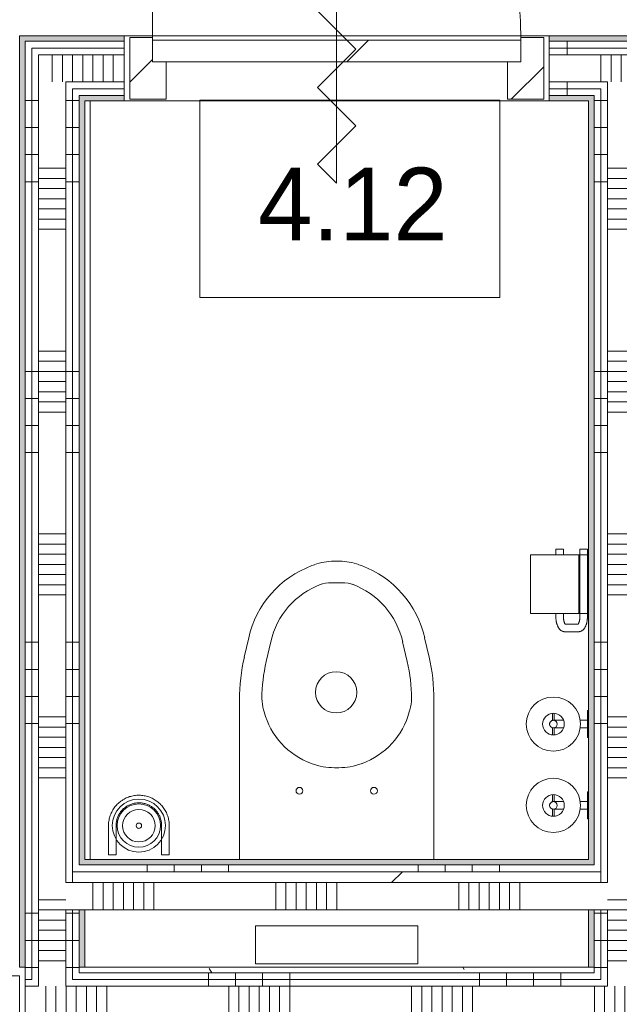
# Model space of a CAD drawing. Extents: x 2744 to 57639, y 3641 to 38820.
# Tile 86 of 179: x 33390 to 34497, y 32437 to 34254. Entities that reach past the tile are written whole.
import ezdxf

# ---------------------------------------------------------------- set-up
doc = ezdxf.new("R2010")
doc.units = 0
doc.header["$LTSCALE"] = 50
doc.layers.get('0').update_dxf_attribs({"linetype": 'CONTINUOUS'})
for name, color, linetype, lineweight in [('A-AREA-IDEN', 8, 'CONTINUOUS', 18), ('A-DETL-GENF', 8, 'CONTINUOUS', 18), ('A-DOOR', 8, 'CONTINUOUS', 25), ('A-FLOR-OTLN', 8, 'CONTINUOUS', 18), ('A-GENM', 8, 'CONTINUOUS', 18), ('A-WALL-PATT', 8, 'CONTINUOUS', 50), ('I-WALL', 8, 'CONTINUOUS', 25), ('P-SANR-FIXT', 8, 'CONTINUOUS', 18)]:
    doc.layers.add(name, color=color, linetype=linetype, lineweight=lineweight)
doc.styles.add('Frutiger_6', font='txt', dxfattribs={"height": 134.331683})
pattern_1 = [(270, (36388, 32505.7), (500, -4e-12), []), (270, (36338, 32505.7), (500, -4e-12), []), (270, (36288, 32505.7), (500, -4e-12), []), (270, (36238, 32505.7), (500, -4e-12), [])]
pattern_2 = [(270, (36399.95, 34224.45), (500, 3e-14), []), (270, (36349.95, 34224.45), (500, 3e-14), []), (270, (36299.95, 34224.45), (500, 3e-14), []), (270, (36249.95, 34224.45), (500, 3e-14), [])]
pattern_3 = [(3e-13, (33389.95, 33105.1), (-2e-12, 500), []), (3e-13, (33389.95, 33055.1), (-2e-12, 500), []), (3e-13, (33389.95, 33005.1), (-2e-12, 500), []), (3e-13, (33389.95, 32955.1), (-2e-12, 500), [])]
pattern_4 = [(360, (34439.95, 33105.1), (7e-13, 500), []), (360, (34439.95, 33055.1), (7e-13, 500), []), (360, (34439.95, 33005.1), (7e-13, 500), []), (360, (34439.95, 32955.1), (7e-13, 500), [])]

# ---------------------------------------------------------------- blocks, each defined once
blk = doc.blocks.new('74_3B_toilet - eenvoudig - 74_3B_toilet - eenvoudig-4325789-Plotview 4e Verdieping - schaal 1 op 100')
at = {"layer": 'P-SANR-FIXT'}
for p, q in [((-232.3, 590.5), (-237.2, 588.7)), ((-186.2, 596.9), (-196.8, 596.9)), ((-145.8, 588.7), (-150.7, 590.5)), ((-223.2, 553.2), (-220.4, 554.3)), ((-181.9, 557.2), (-201.1, 557.2)), ((-159.8, 553.2), (-162.6, 554.3)), ((-353.9, 455.6), (-362, 420.1)), ((-21.1, 420.1), (-29.2, 455.6)), ((-313.2, 448.4), (-321.6, 411.6)), ((-69.8, 448.4), (-61.4, 411.6)), ((-370.9, 340.9), (-370.9, 46.3)), ((-12.1, 46.3), (-12.1, 340.9)), ((-326.5, 322.7), (-325.4, 318.8)), ((-56.5, 322.7), (-57.6, 318.8)), ((-238.2, 223.6), (-236.9, 223.1)), ((-144.9, 223.6), (-146.2, 223.1)), ((-187.3, 215.9), (-195.7, 215.9)), ((-41.5, -76.2), (-341.5, -76.2)), ((-341.5, -76.2), (-341.5, -146.2)), ((-41.5, -146.2), (-41.5, -76.2)), ((-341.5, -146.2), (-41.5, -146.2))]:
    blk.add_line(p, q, dxfattribs=at)
for centre, radius in [((-192.5, 354.9), 38.1), ((-260.2, 173.2), 6.35), ((-122.8, 173.2), 6.35)]:
    blk.add_circle(centre, radius, dxfattribs=at)
for centre, radius, start, end in [((-172.2, 414), 186.4, 110.4134, 167.1278), ((-196.8, 495.3), 101.6, 90, 110.4134), ((-186.2, 495.3), 101.6, 69.5866, 90), ((-210.8, 414), 186.4, 12.8722, 69.5866), ((-168.7, 415.3), 148.3, 110.4134, 167.1278), ((-201.1, 493.7), 63.5, 90, 110.4134), ((-181.9, 493.7), 63.5, 69.5866, 90), ((-214.3, 415.3), 148.3, 12.8722, 69.5866), ((-15.3, 340.9), 355.6, 167.1278, 180), ((-367.7, 340.9), 355.6, 0, 12.8722), ((-12.1, 340.9), 317.5, 167.1278, 179.5378), ((-370.9, 340.9), 317.5, 0.4622, 12.8722), ((-235.5, 347.1), 94.2, 182.2156, 195), ((-147.5, 347.1), 94.2, 345, 357.7844), ((-190.5, 354.9), 139.7, 195, 250.0403), ((-192.5, 354.9), 139.7, 289.9597, 345), ((-195.7, 336.5), 120.6, 250.0403, 270), ((-187.3, 336.5), 120.6, 270, 289.9597)]:
    blk.add_arc(centre, radius, start, end, dxfattribs=at)
blk = doc.blocks.new('32_KA_hout_67-114-enkele_deur_met dorpel - H630d-V78-Plotview 4e Verdieping - schaal 1 op 100')
at = {"layer": 'A-GENM'}
h = blk.add_hatch(dxfattribs=at)
h.set_pattern_fill('FP_296', color=256, style=0, pattern_type=2)
h.set_pattern_definition([(225, (33974.95, 34164.45), (91.92388, -91.92388), [])])
h.paths.add_polyline_path([(-382.1, 57), (-382.1, -57), (-340.1, -57), (-340.1, -12), (-315.1, -12), (-315.1, 57)], flags=0)
h.paths.add_polyline_path([(314.9, 57), (314.9, -12), (339.9, -12), (339.9, -57), (381.9, -57), (381.9, 57)], flags=0)
at = {"layer": 'A-DETL-GENF'}
for p, q in [((35.4, 176.8), (0, 212.1)), ((0, 212.1), (0, -212.1)), ((-35.4, 106.1), (35.4, 176.8)), ((35.4, 35.4), (-35.4, 106.1)), ((-35.4, -35.4), (35.4, 35.4)), ((35.4, -106.1), (-35.4, -35.4)), ((-35.4, -176.8), (35.4, -106.1)), ((0, -212.1), (-35.4, -176.8))]:
    blk.add_line(p, q, dxfattribs=at)
at = {"layer": 'A-DOOR', "lineweight": 18}
for p, q in [((-382.1, 57), (-315.1, 57)), ((-382.1, -57), (-382.1, 57)), ((-315.1, 57), (-315.1, -12)), ((314.9, 57), (381.9, 57)), ((314.9, -12), (314.9, 57)), ((381.9, 57), (381.9, -57)), ((-340.1, -52), (-340.1, -57)), ((339.9, -57), (339.9, -52)), ((-340.1, -57), (-382.1, -57)), ((381.9, -57), (339.9, -57))]:
    blk.add_line(p, q, dxfattribs=at)
at = {"layer": 'A-GENM'}
blk.add_line((339.9, -52), (339.9, -732), dxfattribs=at)
blk.add_arc((339.9, -52), 680, 180, 270, dxfattribs=at)
blk = doc.blocks.new('32_KA_hout_67-114-enkele_deur - H930_z-6007496-Plotview 4e Verdieping - schaal 1 op 100')
at = {"layer": 'A-GENM'}
h = blk.add_hatch(dxfattribs=at)
h.set_pattern_fill('FP_301', color=256, style=0, pattern_type=2)
h.set_pattern_definition([(225, (32857.83, 32433.2), (91.92388, -91.92388), [])])
h.paths.add_polyline_path([(-532.1, 57), (-532.1, -57), (-490.1, -57), (-490.1, -12), (-465.1, -12), (-465.1, 57)], flags=0)
h.paths.add_polyline_path([(464.9, 57), (464.9, -12), (489.9, -12), (489.9, -57), (531.9, -57), (531.9, 57)], flags=0)
at = {"layer": 'A-DETL-GENF'}
for p, q in [((35.4, 176.8), (0, 212.1)), ((0, 212.1), (0, -212.1)), ((-35.4, 106.1), (35.4, 176.8)), ((35.4, 35.4), (-35.4, 106.1)), ((-35.4, -35.4), (35.4, 35.4)), ((35.4, -106.1), (-35.4, -35.4)), ((-35.4, -176.8), (35.4, -106.1)), ((0, -212.1), (-35.4, -176.8))]:
    blk.add_line(p, q, dxfattribs=at)
at = {"layer": 'A-DOOR', "lineweight": 18}
for p, q in [((-532.1, 57), (-465.1, 57)), ((-532.1, -57), (-532.1, 57)), ((-465.1, 57), (-465.1, -12)), ((464.9, 57), (531.9, 57)), ((464.9, -12), (464.9, 57)), ((531.9, 57), (531.9, -57)), ((-490.1, -52), (-490.1, -57)), ((489.9, -57), (489.9, -52)), ((-490.1, -57), (-532.1, -57)), ((531.9, -57), (489.9, -57))]:
    blk.add_line(p, q, dxfattribs=at)
at = {"layer": 'A-GENM'}
blk.add_line((489.9, -52), (489.9, -1032), dxfattribs=at)
blk.add_arc((489.9, -52), 980, 180, 270, dxfattribs=at)
blk = doc.blocks.new('32_KA_binnendeur_hout - 32_KA_binnendeur_hout-V82-Plotview 4e Verdieping - schaal 1 op 100')
at = {"layer": 'A-DOOR', "lineweight": 18}
h = blk.add_hatch(dxfattribs=at)
h.set_pattern_fill('FP_338', color=256, style=0, pattern_type=2)
h.set_pattern_definition([(45, (-33975.06, -34216.45), (-212.132, 212.132), [])])
h.paths.add_polyline_path([(340, -40), (340, 0), (-340, 0), (-340, -40), (242, -40)], flags=0)
for p, q in [((340, 0), (-340, 0)), ((-340, 0), (-340, -40)), ((340, -40), (340, 0)), ((-340, -40), (340, -40))]:
    blk.add_line(p, q, dxfattribs=at)
blk = doc.blocks.new('74_KA_D-Line reserve toiletrolhouder - Type 1-7879157-Plotview 4e Verdieping - schaal 1 op 100')
at = {"layer": 'P-SANR-FIXT'}
for p, q in [((118.6, 126.5), (105.2, 126.5)), ((105.2, 123.5), (118.6, 123.5)), ((118, 111), (118, 106.4)), ((144.8, 126.5), (131.3, 126.5)), ((131.7, 123.5), (144.8, 123.5)), ((132, 106.4), (132, 111)), ((118, 75.9), (118, 62)), ((132, 62), (132, 75.9)), ((100, 62), (100, 60)), ((103.3, 62), (100, 62)), ((100, 62), (150, 62)), ((150, 62), (146.7, 62)), ((150, 60), (150, 62))]:
    blk.add_line(p, q, dxfattribs=at)
at = {"layer": 'P-SANR-FIXT', "flags": 128}
for points in [[(118.1, 125.8), (118.1, 126.1), (118.1, 126.4), (118.2, 126.7), (118.3, 126.9), (118.4, 127.2), (118.4, 127.5), (118.6, 127.7), (118.7, 128), (118.8, 128.2), (118.9, 128.5), (119.1, 128.7), (119.2, 129), (119.4, 129.2), (119.6, 129.4)], [(123.3, 131.8), (123.5, 131.8), (123.8, 131.9), (124.1, 131.9), (124.4, 132), (124.6, 132), (124.9, 132), (125.2, 132), (125.5, 132), (125.8, 132), (126, 131.9), (126.3, 131.9), (126.6, 131.8), (126.9, 131.7), (127.1, 131.7), (127.4, 131.6), (127.7, 131.5), (127.9, 131.4)], [(131.4, 127.9), (131.5, 127.6), (131.6, 127.3), (131.7, 127.1), (131.8, 126.8), (131.8, 126.5), (131.9, 126.3), (131.9, 126), (132, 125.7), (132, 125.4), (132, 125.2), (132, 125)], [(118, 124.9), (118, 125), (118, 125)], [(118, 111), (118, 111.6), (118, 112.1), (118, 112.7), (118, 113.2), (118, 113.8), (118, 114.3), (118, 114.9), (118, 115.4), (118, 115.9), (118, 116.5), (118, 117), (118, 117.5), (118, 118), (118, 118.4), (118, 118.9), (118, 119.4), (118, 119.8), (118, 120.2), (118, 120.6), (118, 121), (118, 121.4), (118, 121.8), (118, 122.1), (118, 122.5), (118, 122.8), (118, 123.1), (118, 123.3), (118, 123.6), (118, 123.8), (118, 124), (118, 124.2), (118, 124.4)], [(132, 125), (132, 125), (132, 125), (132, 124.9), (132, 124.8), (132, 124.7), (132, 124.6), (132, 124.5), (132, 124.3), (132, 124.1), (132, 123.9), (132, 123.7), (132, 123.4), (132, 123.1), (132, 122.9), (132, 122.6), (132, 122.2), (132, 121.9), (132, 121.5), (132, 121.1), (132, 120.8), (132, 120.3), (132, 119.9), (132, 119.5), (132, 119), (132, 118.6), (132, 118.1), (132, 117.6), (132, 117.1), (132, 116.6), (132, 116.1), (132, 115.5), (132, 115), (132, 114.5), (132, 113.9), (132, 113.4), (132, 112.8), (132, 112.3), (132, 111.7), (132, 111.2), (132, 111)]]:
    blk.add_lwpolyline(points, dxfattribs=at)
at = {"layer": 'P-SANR-FIXT'}
for radius, start, end in [(50, 360, 180), (20, 0, 180), (7, 0, 180), (50, 180, 360), (20, 180, 360), (7, 180, 360)]:
    blk.add_arc((125, 125), radius, start, end, dxfattribs=at)
blk = doc.blocks.new('74_KA_D-Line toiletrolhouder - Type 1-7871651-Plotview 4e Verdieping - schaal 1 op 100')
at = {"layer": 'P-SANR-FIXT'}
for p, q in [((187.5, 167), (79.2, 167)), ((79.2, 78), (79.2, 167)), ((187.5, 167), (187.5, 78)), ((79.2, 120.4), (72.5, 120.4)), ((197.5, 120.4), (187.5, 120.4)), ((197.5, 120.4), (197.5, 119.5)), ((197.5, 119.5), (197.5, 106.4)), ((45.5, 104), (45.5, 78.6)), ((59.5, 78.6), (59.5, 104)), ((72.5, 106.4), (79.2, 106.4)), ((187.5, 106.4), (197.5, 106.4)), ((197.5, 76.2), (72.5, 76.2)), ((187.5, 78.2), (79.2, 78.2)), ((79.2, 60.2), (79.2, 78.2)), ((187.5, 78.2), (187.5, 60.2)), ((197.5, 76.2), (197.5, 75.4)), ((197.5, 75.4), (197.5, 62.2)), ((72.5, 62.2), (197.5, 62.2)), ((79.2, 60.2), (187.5, 60.2))]:
    blk.add_line(p, q, dxfattribs=at)
at = {"layer": 'P-SANR-FIXT', "flags": 128}
for points in [[(45.5, 104), (45.5, 104.9), (45.7, 105.9), (45.9, 106.8), (46.1, 107.7), (46.5, 108.6), (46.9, 109.4), (47.3, 110.2), (47.8, 111), (48.3, 111.7), (48.9, 112.3), (49.5, 112.9), (50.1, 113.5), (50.7, 114.1), (51.4, 114.6), (52, 115), (52.7, 115.5), (53.4, 115.9), (54.2, 116.3), (54.9, 116.7), (55.7, 117.1), (56.4, 117.4), (57.2, 117.7), (58, 118), (58.8, 118.3), (59.7, 118.6), (60.5, 118.8), (61.4, 119), (62.2, 119.3), (63.1, 119.4), (64, 119.6), (64.9, 119.8), (65.8, 119.9), (66.7, 120), (67.6, 120.1), (68.5, 120.2), (69.5, 120.3), (70.4, 120.3), (71.3, 120.4), (72.2, 120.4), (72.5, 120.4)], [(59.2, 102.9), (59.2, 102.9), (59.3, 103), (59.4, 103), (59.5, 103.1), (59.6, 103.2), (59.8, 103.4), (60, 103.5), (60.2, 103.7), (60.5, 103.8), (60.8, 104), (61.1, 104.2), (61.5, 104.4), (61.9, 104.5), (62.3, 104.7), (62.8, 104.9), (63.3, 105), (63.8, 105.2), (64.3, 105.3), (64.8, 105.5), (65.4, 105.6), (66, 105.7), (66.6, 105.9), (67.2, 106), (67.8, 106.1), (68.5, 106.1), (69.1, 106.2), (69.7, 106.3), (70.4, 106.3), (71.1, 106.3), (71.7, 106.4), (72.4, 106.4), (72.5, 106.4)], [(45.5, 78.6), (45.5, 77.6), (45.7, 76.7), (45.9, 75.8), (46.1, 74.8), (46.5, 74), (46.9, 73.1), (47.3, 72.4), (47.8, 71.6), (48.3, 70.9), (48.9, 70.3), (49.5, 69.7), (50.1, 69.1), (50.7, 68.5), (51.4, 68), (52, 67.5), (52.7, 67.1), (53.4, 66.7), (54.2, 66.3), (54.9, 65.9), (55.7, 65.5), (56.4, 65.2), (57.2, 64.9), (58, 64.6), (58.8, 64.3), (59.7, 64), (60.5, 63.8), (61.4, 63.5), (62.2, 63.3), (63.1, 63.1), (64, 63), (64.9, 62.8), (65.8, 62.7), (66.7, 62.6), (67.6, 62.5), (68.5, 62.4), (69.5, 62.3), (70.4, 62.3), (71.3, 62.2), (72.2, 62.2), (72.5, 62.2)], [(59.2, 79.7), (59.2, 79.7), (59.3, 79.6), (59.4, 79.6), (59.5, 79.5), (59.6, 79.3), (59.8, 79.2), (60, 79.1), (60.2, 78.9), (60.5, 78.7), (60.8, 78.6), (61.1, 78.4), (61.5, 78.2), (61.9, 78.1), (62.3, 77.9), (62.8, 77.7), (63.3, 77.6), (63.8, 77.4), (64.3, 77.2), (64.8, 77.1), (65.4, 77), (66, 76.8), (66.6, 76.7), (67.2, 76.6), (67.8, 76.5), (68.5, 76.5), (69.1, 76.4), (69.7, 76.3), (70.4, 76.3), (71.1, 76.3), (71.7, 76.2), (72.4, 76.2), (72.5, 76.2)]]:
    blk.add_lwpolyline(points, dxfattribs=at)
blk = doc.blocks.new('74_KU_D line toiletborstel - Type 1-7877824-Plotview 4e Verdieping - schaal 1 op 100')
at = {"layer": 'P-SANR-FIXT'}
for p, q in [((69, 109), (69, 55)), ((83, 55), (83, 109)), ((167, 109), (167, 55)), ((181, 55), (181, 109)), ((83, 55), (69, 55)), ((181, 55), (167, 55))]:
    blk.add_line(p, q, dxfattribs=at)
at = {"layer": 'P-SANR-FIXT', "flags": 128}
for points in [[(181, 109), (181, 111.2), (180.9, 113.5), (180.6, 115.7), (180.3, 117.9), (179.9, 120.1), (179.4, 122.3), (178.9, 124.5), (178.2, 126.6), (177.5, 128.7), (176.6, 130.8), (175.7, 132.9), (174.7, 134.9), (173.6, 136.8), (172.5, 138.8), (171.3, 140.6), (170, 142.5), (168.6, 144.2), (167.1, 146), (165.6, 147.6), (164, 149.2), (162.4, 150.7), (160.7, 152.2), (159, 153.6), (157.1, 154.9), (155.3, 156.2), (153.4, 157.3), (151.4, 158.4), (149.4, 159.4), (147.4, 160.4), (145.3, 161.2), (143.2, 162), (141.1, 162.7), (138.9, 163.3), (136.7, 163.8), (134.5, 164.2), (132.3, 164.6), (130.1, 164.8), (127.8, 165), (125.6, 165), (123.4, 165), (121.1, 164.9), (118.9, 164.7), (116.7, 164.4), (114.5, 164), (112.3, 163.6), (110.1, 163), (107.9, 162.4), (105.8, 161.7), (103.7, 160.9), (101.7, 160), (99.7, 159), (97.7, 157.9), (95.7, 156.8), (93.9, 155.6), (92, 154.3), (90.2, 153), (88.5, 151.5), (86.8, 150), (85.2, 148.5), (83.7, 146.9), (82.2, 145.2), (80.8, 143.4), (79.4, 141.6), (78.2, 139.8), (77, 137.9), (75.9, 135.9), (74.8, 134), (73.9, 131.9), (73, 129.9), (72.2, 127.8), (71.5, 125.6), (70.9, 123.5), (70.3, 121.3), (69.9, 119.1), (69.5, 116.9), (69.2, 114.7), (69.1, 112.4), (69, 110.2), (69, 109)], [(83, 109), (83, 110.7), (83.1, 112.4), (83.3, 114), (83.5, 115.7), (83.8, 117.4), (84.2, 119), (84.6, 120.6), (85.1, 122.2), (85.6, 123.8), (86.3, 125.4), (87, 126.9), (87.7, 128.4), (88.5, 129.9), (89.4, 131.3), (90.3, 132.7), (91.3, 134.1), (92.3, 135.4), (93.4, 136.7), (94.5, 138), (95.7, 139.2), (96.9, 140.3), (98.2, 141.4), (99.5, 142.5), (100.9, 143.4), (102.3, 144.4), (103.7, 145.3), (105.2, 146.1), (106.7, 146.8), (108.2, 147.5), (109.8, 148.2), (111.3, 148.8), (112.9, 149.3), (114.6, 149.7), (116.2, 150.1), (117.9, 150.4), (119.5, 150.7), (121.2, 150.9), (122.9, 151), (124.5, 151), (126.2, 151), (127.9, 150.9), (129.6, 150.8), (131.3, 150.6), (132.9, 150.3), (134.6, 149.9), (136.2, 149.5), (137.8, 149.1), (139.4, 148.5), (141, 147.9), (142.5, 147.2), (144, 146.5), (145.5, 145.7), (146.9, 144.9), (148.4, 144), (149.7, 143), (151.1, 142), (152.4, 140.9), (153.6, 139.8), (154.8, 138.6), (156, 137.4), (157.1, 136.1), (158.2, 134.8), (159.2, 133.5), (160.1, 132.1), (161, 130.7), (161.9, 129.2), (162.6, 127.7), (163.4, 126.2), (164, 124.7), (164.6, 123.1), (165.1, 121.5), (165.6, 119.9), (166, 118.2), (166.4, 116.6), (166.6, 114.9), (166.8, 113.3), (167, 111.6), (167, 109.9), (167, 109)]]:
    blk.add_lwpolyline(points, dxfattribs=at)
at = {"layer": 'P-SANR-FIXT'}
for centre, radius, start, end in [((125, 109), 49, 0, 180), ((125, 109), 40, 0, 180), ((125, 108.8), 30, 90, 270), ((125, 108.8), 30, 270, 90), ((125, 108.8), 5, 0, 180), ((125, 109), 49, 180, 0), ((125, 109), 40, 180, 0), ((125, 108.8), 5, 180, 360)]:
    blk.add_arc(centre, radius, start, end, dxfattribs=at)
blk = doc.blocks.new('00_KU ruimtetag klein - 00_KU ruimtetag klein-3654224-Plotview 4e Verdieping - schaal 1 op 100')
at = {"layer": 'A-AREA-IDEN'}
for p, q in [((2.754, 1.853), (-2.777, 1.853)), ((-2.777, 1.853), (-2.777, -1.794)), ((2.754, -1.794), (2.754, 1.853)), ((-2.777, -1.794), (2.754, -1.794))]:
    blk.add_line(p, q, dxfattribs=at)
blk = doc.blocks.new('Onderlegger 4e verdieping')
at = {"layer": 'A-WALL-PATT', "lineweight": 5}
h = blk.add_hatch(color=256, dxfattribs=at)
h.paths.add_polyline_path([(34366.9, 34214.5), (34632.9, 34214.5), (34632.9, 34224.5), (34366.9, 34224.5)], flags=0)
h.paths.add_polyline_path([(39799.9, 34214.5), (39809.9, 34214.5), (39809.9, 34224.5), (39616.9, 34224.5), (39616.9, 34214.5)], flags=0)
h.paths.add_polyline_path([(33582.9, 34214.5), (33582.9, 34224.5), (33389.9, 34224.5), (33389.9, 34214.5), (33399.9, 34214.5)], flags=0)
h.paths.add_polyline_path([(38832.9, 34214.5), (38832.9, 34224.5), (38566.9, 34224.5), (38566.9, 34214.5)], flags=0)
h.paths.add_polyline_path([(37782.9, 34214.5), (37782.9, 34224.5), (37516.9, 34224.5), (37516.9, 34214.5)], flags=0)
h.paths.add_polyline_path([(35682.9, 34214.5), (35682.9, 34224.5), (35416.9, 34224.5), (35416.9, 34214.5), (35481, 34214.5)], flags=0)
h.paths.add_polyline_path([(36586.9, 34214.5), (36732.9, 34214.5), (36732.9, 34224.5), (36466.9, 34224.5), (36466.9, 34214.5)], flags=0)
blk.add_hatch(color=256, dxfattribs=at).paths.add_polyline_path([(33389.9, 32505.7), (33399.9, 32505.7), (33399.9, 34214.5), (33389.9, 34214.5), (33389.9, 32613)], flags=0)
at = {"layer": 'A-WALL-PATT', "lineweight": 18}
h = blk.add_hatch(dxfattribs=at)
h.set_pattern_fill('FP_303', color=256, angle=90, style=0, pattern_type=2)
h.set_pattern_definition(pattern_2)
h.paths.add_polyline_path([(36732.9, 34202), (36732.9, 34214.5), (36466.9, 34214.5), (36466.9, 34202), (36586.9, 34202)], flags=0)
h.paths.add_polyline_path([(33412.4, 34202), (33582.9, 34202), (33582.9, 34214.5), (33399.9, 34214.5), (33399.9, 34202)], flags=0)
h.paths.add_polyline_path([(35416.9, 34202), (35682.9, 34202), (35682.9, 34214.5), (35416.9, 34214.5)], flags=0)
h.paths.add_polyline_path([(39616.9, 34202), (39799.9, 34202), (39799.9, 34214.5), (39616.9, 34214.5)], flags=0)
h.paths.add_polyline_path([(34632.9, 34202), (34632.9, 34214.5), (34366.9, 34214.5), (34366.9, 34202)], flags=0)
h.paths.add_polyline_path([(38566.9, 34202), (38832.9, 34202), (38832.9, 34214.5), (38566.9, 34214.5)], flags=0)
h.paths.add_polyline_path([(37516.9, 34202), (37782.9, 34202), (37782.9, 34214.5), (37516.9, 34214.5)], flags=0)
h = blk.add_hatch(dxfattribs=at)
h.set_pattern_fill('FP_305', color=256, angle=90, style=0, pattern_type=2)
h.set_pattern_definition(pattern_3)
h.paths.add_polyline_path([(33399.8, 32495.7), (33412.4, 32495.7), (33412.4, 34202), (33399.9, 34202), (33399.8, 32505.7)], flags=0)
h = blk.add_hatch(dxfattribs=at)
h.set_pattern_fill('FP_303', color=256, angle=90, style=0, pattern_type=2)
h.set_pattern_definition(pattern_2)
h.paths.add_polyline_path([(39787.4, 34189.5), (39787.4, 34202), (39616.9, 34202), (39616.9, 34189.5), (39774.9, 34189.5)], flags=0)
h.paths.add_polyline_path([(33582.9, 34189.5), (33582.9, 34202), (33412.4, 34202), (33412.4, 34189.5), (33424.9, 34189.5)], flags=0)
h.paths.add_polyline_path([(34632.9, 34189.5), (34632.9, 34202), (34366.9, 34202), (34366.9, 34189.5)], flags=0)
h.paths.add_polyline_path([(35682.9, 34189.5), (35682.9, 34202), (35416.9, 34202), (35416.9, 34189.5), (35481, 34189.5)], flags=0)
h.paths.add_polyline_path([(36466.9, 34189.5), (36732.9, 34189.5), (36732.9, 34202), (36466.9, 34202)], flags=0)
h.paths.add_polyline_path([(38832.9, 34189.5), (38832.9, 34202), (38566.9, 34202), (38566.9, 34189.5)], flags=0)
h.paths.add_polyline_path([(37516.9, 34189.5), (37782.9, 34189.5), (37782.9, 34202), (37516.9, 34202)], flags=0)
h = blk.add_hatch(dxfattribs=at)
h.set_pattern_fill('FP_305', color=256, angle=90, style=0, pattern_type=2)
h.set_pattern_definition(pattern_3)
h.paths.add_polyline_path([(33412.4, 32483.2), (33424.9, 32483.2), (33424.9, 34189.5), (33412.4, 34189.5), (33412.4, 32495.7)], flags=0)
h = blk.add_hatch(dxfattribs=at)
h.set_pattern_fill('FP_304', color=256, angle=90, style=0, pattern_type=2)
h.set_pattern_definition([(270, (36599.95, 34224.45), (337.5, 2e-14), []), (270, (36581.2, 34224.45), (337.5, 2e-14), []), (270, (36562.45, 34224.45), (337.5, 2e-14), []), (270, (36543.7, 34224.45), (337.5, 2e-14), []), (270, (36524.95, 34224.45), (337.5, 2e-14), []), (270, (36506.2, 34224.45), (337.5, 2e-14), []), (270, (36487.45, 34224.45), (337.5, 2e-14), [])])
h.paths.add_polyline_path([(33582.9, 34139.5), (33582.9, 34189.5), (33424.9, 34189.5), (33424.9, 34139.5), (33474.9, 34139.5)], flags=0)
h.paths.add_polyline_path([(34533.1, 34139.5), (34632.9, 34139.5), (34632.9, 34189.5), (34366.9, 34189.5), (34366.9, 34139.5), (34524.9, 34139.5)], flags=0)
h.paths.add_polyline_path([(36466.9, 34139.5), (36732.9, 34139.5), (36732.9, 34189.5), (36466.9, 34189.5), (36466.9, 34151.8)], flags=0)
h.paths.add_polyline_path([(35416.9, 34139.5), (35682.9, 34139.5), (35682.9, 34189.5), (35416.9, 34189.5), (35416.9, 34151.8)], flags=0)
h.paths.add_polyline_path([(38640.7, 34139.5), (38832.9, 34139.5), (38832.9, 34189.5), (38566.9, 34189.5), (38566.9, 34139.5)], flags=0)
h.paths.add_polyline_path([(37674.9, 34139.5), (37782.9, 34139.5), (37782.9, 34189.5), (37516.9, 34189.5), (37516.9, 34139.5), (37624.9, 34139.5)], flags=0)
h.paths.add_polyline_path([(39774.9, 34139.5), (39774.9, 34189.5), (39616.9, 34189.5), (39616.9, 34139.5), (39724.9, 34139.5)], flags=0)
h = blk.add_hatch(dxfattribs=at)
h.set_pattern_fill('FP_306', color=256, angle=90, style=0, pattern_type=2)
h.set_pattern_definition([(3e-13, (33389.95, 33305.08), (-2e-12, 337.5), []), (3e-13, (33389.95, 33286.33), (-2e-12, 337.5), []), (3e-13, (33389.95, 33267.58), (-2e-12, 337.5), []), (3e-13, (33389.95, 33248.83), (-2e-12, 337.5), []), (3e-13, (33389.95, 33230.08), (-2e-12, 337.5), []), (3e-13, (33389.95, 33211.33), (-2e-12, 337.5), []), (3e-13, (33389.95, 33192.58), (-2e-12, 337.5), [])])
h.paths.add_polyline_path([(33424.9, 32470.7), (33474.9, 32470.7), (33474.9, 34139.5), (33424.9, 34139.5), (33424.9, 32483.2)], flags=0)
h = blk.add_hatch(dxfattribs=at)
h.set_pattern_fill('FP_303', color=256, angle=90, style=0, pattern_type=2)
h.set_pattern_definition(pattern_2)
h.paths.add_polyline_path([(39724.9, 34127), (39724.9, 34139.5), (39616.9, 34139.5), (39616.9, 34127), (39712.4, 34127)], flags=0)
h.paths.add_polyline_path([(33582.9, 34127), (33582.9, 34139.5), (33474.9, 34139.5), (33474.9, 34127), (33487.4, 34127)], flags=0)
h.paths.add_polyline_path([(38662.4, 34127), (38674.9, 34127), (38674.9, 34139.5), (38566.9, 34139.5), (38566.9, 34127), (38640.7, 34127)], flags=0)
h.paths.add_polyline_path([(34366.9, 34127), (34474.9, 34127), (34474.9, 34139.5), (34366.9, 34139.5)], flags=0)
h.paths.add_polyline_path([(34524.9, 34127), (34632.9, 34127), (34632.9, 34139.5), (34524.9, 34139.5)], flags=0)
h.paths.add_polyline_path([(35416.9, 34127), (35524.9, 34127), (35524.9, 34139.5), (35416.9, 34139.5)], flags=0)
h.paths.add_polyline_path([(35682.9, 34127), (35682.9, 34139.5), (35574.9, 34139.5), (35574.9, 34127), (35587.4, 34127)], flags=0)
h.paths.add_polyline_path([(37782.9, 34127), (37782.9, 34139.5), (37674.9, 34139.5), (37674.9, 34127), (37692.8, 34127)], flags=0)
h.paths.add_polyline_path([(37624.9, 34127), (37624.9, 34139.5), (37516.9, 34139.5), (37516.9, 34127), (37612.4, 34127)], flags=0)
h.paths.add_polyline_path([(36732.9, 34127), (36732.9, 34139.5), (36624.9, 34139.5), (36624.9, 34127), (36637.4, 34127)], flags=0)
h.paths.add_polyline_path([(36574.9, 34127), (36574.9, 34139.5), (36466.9, 34139.5), (36466.9, 34127), (36562.4, 34127)], flags=0)
h.paths.add_polyline_path([(38724.9, 34127), (38832.9, 34127), (38832.9, 34139.5), (38724.9, 34139.5)], flags=0)
h = blk.add_hatch(dxfattribs=at)
h.set_pattern_fill('FP_305', color=256, angle=90, style=0, pattern_type=2)
h.set_pattern_definition(pattern_3)
h.paths.add_polyline_path([(33487.4, 32483.2), (33487.4, 32612), (33474.9, 32612), (33474.9, 32483.2)], flags=0)
h.paths.add_polyline_path([(33474.9, 32662), (33487.4, 32662), (33487.4, 34127), (33474.9, 34127), (33474.9, 32832.8)], flags=0)
h = blk.add_hatch(dxfattribs=at)
h.set_pattern_fill('FP_303', color=256, angle=90, style=0, pattern_type=2)
h.set_pattern_definition(pattern_2)
h.paths.add_polyline_path([(39712.4, 34114.5), (39712.4, 34127), (39616.9, 34127), (39616.9, 34114.5), (39699.9, 34114.5)], flags=0)
h.paths.add_polyline_path([(33582.9, 34114.5), (33582.9, 34127), (33487.4, 34127), (33487.4, 34114.5), (33499.9, 34114.5)], flags=0)
h.paths.add_polyline_path([(38662.4, 34114.5), (38662.4, 34127), (38566.9, 34127), (38566.9, 34114.5), (38649.9, 34114.5)], flags=0)
h.paths.add_polyline_path([(38737.4, 34114.5), (38832.9, 34114.5), (38832.9, 34127), (38737.4, 34127)], flags=0)
h.paths.add_polyline_path([(34366.9, 34114.5), (34462.4, 34114.5), (34462.4, 34127), (34366.9, 34127)], flags=0)
h.paths.add_polyline_path([(34632.9, 34114.5), (34632.9, 34127), (34537.4, 34127), (34537.4, 34114.5), (34549.9, 34114.5)], flags=0)
h.paths.add_polyline_path([(37692.8, 34114.5), (37782.9, 34114.5), (37782.9, 34127), (37687.4, 34127), (37687.4, 34114.5)], flags=0)
h.paths.add_polyline_path([(37612.4, 34114.5), (37612.4, 34127), (37516.9, 34127), (37516.9, 34114.5), (37599.9, 34114.5)], flags=0)
h.paths.add_polyline_path([(35416.9, 34114.5), (35512.4, 34114.5), (35512.4, 34127), (35416.9, 34127)], flags=0)
h.paths.add_polyline_path([(35682.9, 34114.5), (35682.9, 34127), (35587.4, 34127), (35587.4, 34114.5), (35599.9, 34114.5)], flags=0)
h.paths.add_polyline_path([(36637.4, 34114.5), (36732.9, 34114.5), (36732.9, 34127), (36637.4, 34127)], flags=0)
h.paths.add_polyline_path([(36562.4, 34114.5), (36562.4, 34127), (36466.9, 34127), (36466.9, 34114.5), (36549.9, 34114.5)], flags=0)
h = blk.add_hatch(dxfattribs=at)
h.set_pattern_fill('FP_309', color=256, angle=90, style=0, pattern_type=2)
h.set_pattern_definition(pattern_4)
h.paths.add_polyline_path([(34462.4, 32483.2), (34474.9, 32483.2), (34474.9, 32612), (34462.4, 32612), (34462.4, 32495.7)], flags=0)
h.paths.add_polyline_path([(34474.9, 32662), (34474.9, 34127), (34462.4, 34127), (34462.4, 32662)], flags=0)
h = blk.add_hatch(dxfattribs=at)
h.set_pattern_fill('FP_310', color=256, angle=90, style=0, pattern_type=2)
h.set_pattern_definition([(360, (34439.95, 33305.08), (4e-13, 337.5), []), (360, (34439.95, 33286.33), (4e-13, 337.5), []), (360, (34439.95, 33267.58), (4e-13, 337.5), []), (360, (34439.95, 33248.83), (4e-13, 337.5), []), (360, (34439.95, 33230.08), (4e-13, 337.5), []), (360, (34439.95, 33211.33), (4e-13, 337.5), []), (360, (34439.95, 33192.58), (4e-13, 337.5), [])])
h.paths.add_polyline_path([(34524.9, 32470.7), (34524.9, 34139.5), (34474.9, 34139.5), (34474.9, 32470.7)], flags=0)
h = blk.add_hatch(dxfattribs=at)
h.set_pattern_fill('FP_305', color=256, angle=90, style=0, pattern_type=2)
h.set_pattern_definition(pattern_3)
h.paths.add_polyline_path([(33487.4, 32495.7), (33499.9, 32495.7), (33499.9, 32612), (33487.4, 32612), (33487.4, 32505.7)], flags=0)
h.paths.add_polyline_path([(33499.9, 32682), (33499.9, 34114.5), (33487.4, 34114.5), (33487.4, 32682)], flags=0)
at = {"layer": 'A-WALL-PATT', "lineweight": 25}
h = blk.add_hatch(color=256, dxfattribs=at)
h.paths.add_polyline_path([(38639.9, 34104.5), (38649.9, 34104.5), (38649.9, 34114.5), (38566.9, 34114.5), (38566.9, 34104.5)], flags=0)
h.paths.add_polyline_path([(35481, 34104.5), (35499.9, 34104.5), (35499.9, 34114.5), (35416.9, 34114.5), (35416.9, 34104.5)], flags=0)
h.paths.add_polyline_path([(34366.9, 34104.5), (34449.9, 34104.5), (34449.9, 34114.5), (34366.9, 34114.5)], flags=0)
h.paths.add_polyline_path([(33499.9, 34104.5), (33582.9, 34104.5), (33582.9, 34114.5), (33499.9, 34114.5)], flags=0)
h.paths.add_polyline_path([(38749.9, 34104.5), (38832.9, 34104.5), (38832.9, 34114.5), (38749.9, 34114.5)], flags=0)
h.paths.add_polyline_path([(34632.9, 34104.5), (34632.9, 34114.5), (34549.9, 34114.5), (34549.9, 34104.5), (34559.9, 34104.5)], flags=0)
h.paths.add_polyline_path([(39616.9, 34104.5), (39699.9, 34104.5), (39699.9, 34114.5), (39616.9, 34114.5)], flags=0)
h.paths.add_polyline_path([(35609.9, 34104.5), (35682.9, 34104.5), (35682.9, 34114.5), (35599.9, 34114.5), (35599.9, 34104.5)], flags=0)
h.paths.add_polyline_path([(37699.9, 34104.5), (37782.9, 34104.5), (37782.9, 34114.5), (37699.9, 34114.5)], flags=0)
h.paths.add_polyline_path([(36466.9, 34104.5), (36549.9, 34104.5), (36549.9, 34114.5), (36466.9, 34114.5)], flags=0)
h.paths.add_polyline_path([(37599.9, 34104.5), (37599.9, 34114.5), (37516.9, 34114.5), (37516.9, 34104.5), (37589.9, 34104.5)], flags=0)
h.paths.add_polyline_path([(36732.9, 34104.5), (36732.9, 34114.5), (36649.9, 34114.5), (36649.9, 34104.5), (36659.9, 34104.5)], flags=0)
h = blk.add_hatch(color=256, dxfattribs=at)
h.paths.add_polyline_path([(33509.9, 32505.7), (33509.9, 32612), (33499.9, 32612), (33499.9, 32505.7)], flags=0)
h.paths.add_polyline_path([(33509.9, 32694.5), (33509.9, 34104.5), (33499.9, 34104.5), (33499.9, 32694.5)], flags=0)
at = {"layer": 'A-WALL-PATT', "lineweight": 5}
h = blk.add_hatch(color=256, dxfattribs=at)
h.paths.add_polyline_path([(34449.9, 32505.7), (34449.9, 32612), (34439.9, 32612), (34439.9, 32505.7)], flags=0)
h.paths.add_polyline_path([(34449.9, 32694.5), (34449.9, 34104.5), (34439.9, 34104.5), (34439.9, 32694.5)], flags=0)
at = {"layer": 'A-WALL-PATT', "lineweight": 18}
h = blk.add_hatch(dxfattribs=at)
h.set_pattern_fill('FP_309', color=256, angle=90, style=0, pattern_type=2)
h.set_pattern_definition(pattern_4)
h.paths.add_polyline_path([(34462.4, 32495.7), (34462.4, 32612), (34449.9, 32612), (34449.9, 32495.7)], flags=0)
h.paths.add_polyline_path([(34449.9, 32682), (34462.4, 32682), (34462.4, 34114.5), (34449.9, 34114.5), (34449.9, 32694.5)], flags=0)
at = {"layer": 'A-WALL-PATT', "lineweight": 25}
blk.add_hatch(color=256, dxfattribs=at).paths.add_polyline_path([(33901.1, 32694.5), (34439.9, 32694.5), (34439.9, 32704.5), (33509.9, 32704.5), (33509.9, 32694.5), (33585.1, 32694.5)], flags=0)
at = {"layer": 'A-WALL-PATT', "lineweight": 18}
h = blk.add_hatch(dxfattribs=at)
h.set_pattern_fill('FP_324', color=256, angle=-270, style=0, pattern_type=2)
h.set_pattern_definition([(270, (33774.95, 32704.45), (500, 1e-12), []), (270, (33724.95, 32704.45), (500, 1e-12), []), (270, (33674.95, 32704.45), (500, 1e-12), []), (270, (33624.95, 32704.45), (500, 1e-12), [])])
h.paths.add_polyline_path([(33901.1, 32682), (34449.9, 32682), (34449.9, 32694.5), (33499.9, 32694.5), (33499.9, 32682), (33585.1, 32682)], flags=0)
h = blk.add_hatch(dxfattribs=at)
h.set_pattern_fill('FP_284', color=256, style=0, pattern_type=2)
h.set_pattern_definition([(45, (0, 0), (-353.5534, 353.5534), [])])
h.paths.add_polyline_path([(34439.9, 32662), (34462.4, 32662), (34462.4, 32682), (33487.4, 32682), (33487.4, 32662), (34217.1, 32662)], flags=0)
h = blk.add_hatch(dxfattribs=at)
h.set_pattern_fill('FP_323', color=256, angle=-270, style=0, pattern_type=2)
h.set_pattern_definition([(270, (33974.95, 32704.45), (337.5, 9e-13), []), (270, (33956.2, 32704.45), (337.5, 9e-13), []), (270, (33937.45, 32704.45), (337.5, 9e-13), []), (270, (33918.7, 32704.45), (337.5, 9e-13), []), (270, (33899.95, 32704.45), (337.5, 9e-13), []), (270, (33881.2, 32704.45), (337.5, 9e-13), []), (270, (33862.45, 32704.45), (337.5, 9e-13), [])])
h.paths.add_polyline_path([(34474.9, 32612), (34474.9, 32662), (33474.9, 32662), (33474.9, 32612), (34462.4, 32612)], flags=0)
h = blk.add_hatch(dxfattribs=at)
h.set_pattern_fill('FP_9', color=256, style=0, pattern_type=2)
h.set_pattern_definition([(0, (0, 0), (406.4, 101.6), [33.528, -271.272, 33.528, -271.272, -1625.6]), (0, (0, 0), (406.4, 101.6), [-609.6, 33.528, -576.072, 33.528, -271.272, -711.2]), (0, (0, 0), (406.4, 101.6), [-1524, 33.528, -169.672, 33.528, -474.472]), (120, (152.4, 50.8), (-291.18818, 301.15272), [33.528, -271.272, 33.528, -271.272, -1625.6]), (120, (152.4, 50.8), (-291.18818, 301.15272), [-609.6, 33.528, -576.072, 33.528, -271.272, -711.2]), (120, (152.4, 50.8), (-291.18818, 301.15272), [-1524, 33.528, -169.672, 33.528, -474.472]), (240, (203.2, 254), (-115.21182, -402.75272), [33.528, -271.272, 33.528, -271.272, -1625.6]), (240, (203.2, 254), (-115.21182, -402.75272), [-609.6, 33.528, -576.072, 33.528, -271.272, -711.2]), (240, (203.2, 254), (-115.21182, -402.75272), [-1524, 33.528, -169.672, 33.528, -474.472])])
h.paths.add_polyline_path([(33499.9, 32495.7), (34449.9, 32495.7), (34449.9, 32505.7), (33499.9, 32505.7)], flags=0)
h.paths.add_polyline_path([(34549.9, 32495.7), (35499.9, 32495.7), (35499.9, 32505.7), (34549.9, 32505.7)], flags=0)
h.paths.add_polyline_path([(35796.9, 32495.7), (36549.9, 32495.7), (36549.9, 32505.7), (35599.9, 32505.7), (35599.9, 32495.7)], flags=0)
h.paths.add_polyline_path([(37060.8, 32495.7), (37599.9, 32495.7), (37599.9, 32505.7), (36649.9, 32505.7), (36649.9, 32495.7), (36744.8, 32495.7)], flags=0)
h.paths.add_polyline_path([(37699.9, 32495.7), (38649.9, 32495.7), (38649.9, 32505.7), (37699.9, 32505.7)], flags=0)
h.paths.add_polyline_path([(38956.6, 32495.7), (39809.9, 32495.7), (39809.9, 32505.7), (38749.9, 32505.7), (38749.9, 32495.7)], flags=0)
h = blk.add_hatch(dxfattribs=at)
h.set_pattern_fill('FP_297', color=256, angle=90, style=0, pattern_type=2)
h.set_pattern_definition(pattern_1)
h.paths.add_polyline_path([(33412.4, 32483.2), (33412.4, 32495.7), (33399.8, 32495.7), (33399.8, 32483.2)], flags=0)
h.paths.add_polyline_path([(33585.1, 32483.2), (34462.4, 32483.2), (34462.4, 32495.7), (33487.4, 32495.7), (33487.4, 32483.2)], flags=0)
h.paths.add_polyline_path([(34537.4, 32483.2), (35512.4, 32483.2), (35512.4, 32495.7), (34537.4, 32495.7)], flags=0)
h.paths.add_polyline_path([(35796.9, 32483.2), (36562.4, 32483.2), (36562.4, 32495.7), (35587.4, 32495.7), (35587.4, 32483.2)], flags=0)
h.paths.add_polyline_path([(36744.8, 32483.2), (37612.4, 32483.2), (37612.4, 32495.7), (36637.4, 32495.7), (36637.4, 32483.2)], flags=0)
h.paths.add_polyline_path([(37692.8, 32483.2), (38662.4, 32483.2), (38662.4, 32495.7), (37687.4, 32495.7), (37687.4, 32483.2)], flags=0)
h.paths.add_polyline_path([(38737.4, 32483.2), (39809.9, 32483.2), (39809.9, 32495.7), (38737.4, 32495.7)], flags=0)
h = blk.add_hatch(dxfattribs=at)
h.set_pattern_fill('FP_297', color=256, angle=90, style=0, pattern_type=2)
h.set_pattern_definition(pattern_1)
h.paths.add_polyline_path([(33474.9, 32470.7), (34474.9, 32470.7), (34474.9, 32483.2), (33474.9, 32483.2)], flags=0)
h.paths.add_polyline_path([(33399.8, 32470.7), (33424.9, 32470.7), (33424.9, 32483.2), (33399.8, 32483.2)], flags=0)
h.paths.add_polyline_path([(34533.1, 32470.7), (35524.9, 32470.7), (35524.9, 32483.2), (34524.9, 32483.2), (34524.9, 32470.7)], flags=0)
h.paths.add_polyline_path([(35574.9, 32470.7), (36574.9, 32470.7), (36574.9, 32483.2), (35574.9, 32483.2)], flags=0)
h.paths.add_polyline_path([(36744.8, 32470.7), (37624.9, 32470.7), (37624.9, 32483.2), (36624.9, 32483.2), (36624.9, 32470.7)], flags=0)
h.paths.add_polyline_path([(37692.8, 32470.7), (38674.9, 32470.7), (38674.9, 32483.2), (37674.9, 32483.2), (37674.9, 32470.7)], flags=0)
h.paths.add_polyline_path([(38724.9, 32470.7), (39809.9, 32470.7), (39809.9, 32483.2), (38724.9, 32483.2)], flags=0)
h = blk.add_hatch(dxfattribs=at)
h.set_pattern_fill('FP_298', color=256, angle=90, style=0, pattern_type=2)
h.set_pattern_definition([(270, (36587.98, 32505.7), (337.5, -3e-12), []), (270, (36569.23, 32505.7), (337.5, -3e-12), []), (270, (36550.48, 32505.7), (337.5, -3e-12), []), (270, (36531.73, 32505.7), (337.5, -3e-12), []), (270, (36512.98, 32505.7), (337.5, -3e-12), []), (270, (36494.23, 32505.7), (337.5, -3e-12), []), (270, (36475.48, 32505.7), (337.5, -3e-12), [])])
h.paths.add_polyline_path([(33585.1, 32395.7), (39809.9, 32395.7), (39809.9, 32470.7), (33399.8, 32470.7), (33399.8, 32395.7)], flags=0)
at = {"layer": 'A-FLOR-OTLN'}
for p, q in [((34366.9, 34224.5), (33582.9, 34224.5)), ((33519.9, 32704.5), (33519.9, 34104.5)), ((33582.9, 34104.5), (34366.9, 34104.5))]:
    blk.add_line(p, q, dxfattribs=at)
at = {"layer": 'I-WALL', "lineweight": 18}
for p, q in [((33582.9, 34224.5), (33389.9, 34224.5)), ((33389.9, 34224.5), (33389.9, 32505.7)), ((33582.9, 34214.5), (33399.9, 34214.5)), ((33399.9, 34214.5), (33399.9, 32505.7)), ((33582.9, 34104.5), (33582.9, 34224.5)), ((34632.9, 34224.5), (34366.9, 34224.5)), ((34366.9, 34224.5), (34366.9, 34104.5)), ((34632.9, 34214.5), (34366.9, 34214.5)), ((33582.9, 34202), (33412.4, 34202)), ((33412.4, 34202), (33412.4, 32483.2)), ((34632.9, 34202), (34366.9, 34202)), ((33582.9, 34189.5), (33424.9, 34189.5)), ((33424.9, 34189.5), (33424.9, 32470.7)), ((34632.9, 34189.5), (34366.9, 34189.5)), ((33582.9, 34139.5), (33474.9, 34139.5)), ((33474.9, 34139.5), (33474.9, 32662)), ((33582.9, 34127), (33487.4, 34127)), ((33487.4, 32662), (33487.4, 34127)), ((34474.9, 34139.5), (34366.9, 34139.5)), ((34462.4, 34127), (34366.9, 34127)), ((34462.4, 34127), (34462.4, 32662)), ((34474.9, 34139.5), (34474.9, 32662)), ((33582.9, 34114.5), (33499.9, 34114.5)), ((33499.9, 34114.5), (33499.9, 32694.5)), ((33509.9, 34104.5), (33582.9, 34104.5)), ((33509.9, 32704.5), (33509.9, 34104.5)), ((34449.9, 34114.5), (34366.9, 34114.5)), ((34366.9, 34104.5), (34439.9, 34104.5)), ((34439.9, 34104.5), (34439.9, 32704.5)), ((34449.9, 34114.5), (34449.9, 32694.5)), ((34439.9, 32704.5), (33509.9, 32704.5)), ((33499.9, 32694.5), (34449.9, 32694.5)), ((33487.4, 32682), (34462.4, 32682)), ((33474.9, 32662), (34474.9, 32662)), ((33474.9, 32612), (33474.9, 32470.7)), ((33474.9, 32612), (34474.9, 32612)), ((33487.4, 32612), (33487.4, 32483.2)), ((33499.9, 32612), (33499.9, 32495.7)), ((33509.9, 32505.7), (33509.9, 32612)), ((34439.9, 32612), (34439.9, 32505.7)), ((34449.9, 32612), (34449.9, 32495.7)), ((34462.4, 32612), (34462.4, 32483.2)), ((34474.9, 32612), (34474.9, 32470.7)), ((33389.9, 32505.7), (33399.9, 32505.7)), ((33399.8, 32505.7), (33399.8, 32495.7)), ((34449.9, 32505.7), (33499.9, 32505.7)), ((33399.8, 32495.7), (33399.8, 32360.7)), ((33499.9, 32495.7), (34449.9, 32495.7)), ((33399.8, 32483.2), (33412.4, 32483.2)), ((33399.8, 32470.7), (33424.9, 32470.7)), ((33474.9, 32470.7), (34474.9, 32470.7)), ((33487.4, 32483.2), (34462.4, 32483.2))]:
    blk.add_line(p, q, dxfattribs=at)
at = {"layer": 'A-AREA-IDEN', "xscale": 99.99999999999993, "yscale": 99.99999999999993, "zscale": 99.99999999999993}
blk.add_blockref('00_KU ruimtetag klein - 00_KU ruimtetag klein-3654224-Plotview 4e Verdieping - schaal 1 op 100', (34000.4, 33920.8), dxfattribs=at)
at = {"layer": 'A-DOOR', "rotation": 180}
for name, p in [('32_KA_hout_67-114-enkele_deur_met dorpel - H630d-V78-Plotview 4e Verdieping - schaal 1 op 100', (33974.9, 34164.5)), ('32_KA_hout_67-114-enkele_deur - H930_z-6007496-Plotview 4e Verdieping - schaal 1 op 100', (32857.8, 32433.2))]:
    blk.add_blockref(name, p, dxfattribs=at)
at = {"layer": 'A-DOOR'}
blk.add_blockref('32_KA_binnendeur_hout - 32_KA_binnendeur_hout-V82-Plotview 4e Verdieping - schaal 1 op 100', (33975.1, 34216.5), dxfattribs=at)
at = {"layer": 'P-SANR-FIXT', "rotation": 90.00000000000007}
for name, p in [('74_KA_D-Line toiletrolhouder - Type 1-7871651-Plotview 4e Verdieping - schaal 1 op 100', (34499.9, 33079.5)), ('74_KA_D-Line reserve toiletrolhouder - Type 1-7879157-Plotview 4e Verdieping - schaal 1 op 100', (34499.9, 32829.5)), ('74_KA_D-Line reserve toiletrolhouder - Type 1-7879157-Plotview 4e Verdieping - schaal 1 op 100', (34499.9, 32679.5))]:
    blk.add_blockref(name, p, dxfattribs=at)
at = {"layer": 'P-SANR-FIXT'}
for name, p in [('74_3B_toilet - eenvoudig - 74_3B_toilet - eenvoudig-4325789-Plotview 4e Verdieping - schaal 1 op 100', (34166.5, 32658.2)), ('74_KU_D line toiletborstel - Type 1-7877824-Plotview 4e Verdieping - schaal 1 op 100', (33484.9, 32658.2))]:
    blk.add_blockref(name, p, dxfattribs=at)
at = {"layer": 'A-AREA-IDEN', "insert": (34005, 33981.3), "char_height": 134.33, "width": 438.463, "attachment_point": 2, "line_spacing_factor": 1.017696, "style": 'Frutiger_6'}
blk.add_mtext('4.12', dxfattribs=at)

msp = doc.modelspace()

# ---------------------------------------------------------------- block references
msp.add_blockref('Onderlegger 4e verdieping', (0, 0))

doc.saveas('drawing.dxf')
